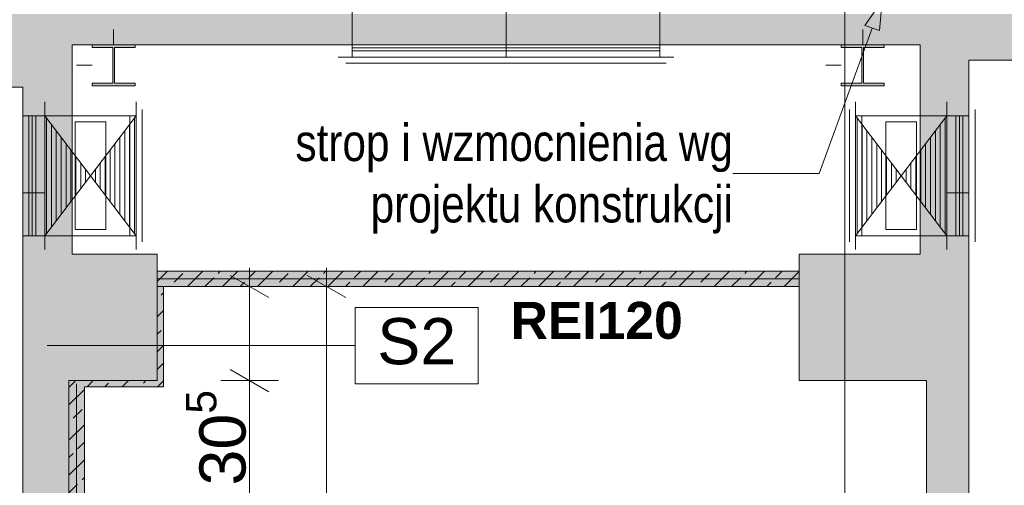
# Paper-space layout 'A-42 PRZEKRÓJ A-A' of a CAD drawing. Header units: millimetres. Extents: x 0 to 1114, y -5 to 726.
# Tile 57 of 92: x 254 to 286, y 514 to 529. Entities that reach past the tile are written whole.
import ezdxf
from ezdxf.xclip import XClip

# ---------------------------------------------------------------- set-up
doc = ezdxf.new("R2010")
doc.units = ezdxf.units.MM
doc.header["$MEASUREMENT"] = 0
doc.header["$XCLIPFRAME"] = 0
for name, pattern in [('DASHDOT', [254, 127, -63.5, 0, -63.5]), ('DASHDOTX2', [1000, 500, -250, 0, -250]), ('DOT2', [3, 0.5, -2.5])]:
    doc.linetypes.add(name, pattern=pattern)
for name, color, linetype, lineweight, true_color in [('A_opis_Nr_pióra__19', 7, 'Continuous', 5, 0x191919), ('A_opis_Nr_pióra__255', 7, 'Continuous', 15, 0x242424), ('A_opis_Nr_pióra__8', 7, 'Continuous', 13, 0x4c4c4c), ('A_osie_Nr_pióra__16', 7, 'Continuous', 5, 0x0f0f0f), ('A_ppoż proj_Nr_pióra__8', 7, 'Continuous', 13, 0x4c4c4c), ('A_sanitarne_Nr_pióra__6', 7, 'Continuous', 13, 0xa9a9a9), ('A_schody_Nr_pióra__10', 7, 'Continuous', 13, 0x4b4b4b), ('A_ściany proj_Nr_pióra__10', 7, 'Continuous', 13, 0x4b4b4b)]:
    doc.layers.add(name, color=color, linetype=linetype, lineweight=lineweight, true_color=true_color)
for name, color, linetype in [('A_ppoż proj', 7, 'Continuous'), ('A_schody', 7, 'Continuous'), ('A_ściany proj', 7, 'Continuous')]:
    doc.layers.add(name, color=color, linetype=linetype)
for name, color, linetype, lineweight in [('A_strop_Nr_pióra__1', 7, 'Continuous', 20), ('A_wymiary_Nr_pióra__1', 7, 'Continuous', 20), ('A_wymiary_Nr_pióra__2', 8, 'Continuous', 13), ('A_ściany proj_Nr_pióra__1', 7, 'Continuous', 20), ('A_ściany_Nr_pióra__1', 7, 'Continuous', 20)]:
    doc.layers.add(name, color=color, linetype=linetype, lineweight=lineweight)
doc.styles.add('STYL_AUTOMATYCZNY_1', font='arial.ttf')
doc.styles.add('STYL_AUTOMATYCZNY_2', font='ARIALN.TTF')
doc.styles.add('STYL_AUTOMATYCZNY_3', font='arial.ttf')
pattern_1 = [(45, (-1560.27814, -148.90835), (-0.57024626, 0.57024626), []), (45, (-1559.7079, -148.90835), (-0.57024626, 0.57024626), [0.40323, -0.20161])]

# ---------------------------------------------------------------- blocks, each defined once
blk = doc.blocks.new('Rysunek_1_1', base_point=(-1560.278, -148.908))
at = {"layer": 'A_ppoż proj', "linetype": 'Continuous', "lineweight": 0, "true_color": 0x121212}
blk.add_hatch(color=250, dxfattribs=at).paths.add_polyline_path([(255.823, 517.226), (255.823, 491.056), (256.323, 491.056), (256.323, 517.026), (258.889, 517.026), (258.889, 520.281), (279.543, 520.281), (279.543, 520.781), (258.689, 520.781), (258.689, 517.226)])
at = {"layer": 'A_schody', "linetype": 'Continuous', "lineweight": 0, "true_color": 0x000000}
h = blk.add_hatch(color=18, dxfattribs=at)
h.paths.add_polyline_path([(81.694, 140.929), (175.424, 140.929), (226.244, 140.929), (306.913, 140.929), (548.587, 140.929), (548.587, 244.87), (543.567, 244.87), (543.567, 243.12), (527.617, 243.12), (527.617, 243.652), (527.767, 243.652), (527.767, 244.652), (524.676, 244.652), (524.676, 245.185), (524.826, 245.185), (524.826, 246.185), (521.735, 246.185), (521.735, 246.718), (521.885, 246.718), (521.885, 247.718), (518.794, 247.718), (518.794, 248.251), (518.944, 248.251), (518.944, 249.251), (515.853, 249.251), (515.853, 249.784), (516.003, 249.784), (516.003, 250.784), (512.912, 250.784), (512.912, 251.317), (513.062, 251.317), (513.062, 252.317), (509.971, 252.317), (509.971, 252.85), (510.121, 252.85), (510.121, 253.85), (507.03, 253.85), (507.03, 254.383), (507.18, 254.383), (507.18, 255.383), (504.089, 255.383), (504.089, 255.916), (504.239, 255.916), (504.239, 256.916), (501.148, 256.916), (501.148, 257.449), (501.298, 257.449), (501.298, 258.449), (498.572, 258.449), (498.207, 258.449), (498.207, 258.982), (498.357, 258.982), (498.357, 259.982), (498.277, 259.982), (479.827, 259.982), (479.827, 286.332), (482.217, 286.332), (482.217, 290.162), (496.884, 290.162), (527.025, 274.725), (529.906, 273.25), (543.567, 273.25), (543.567, 276.2), (527.437, 276.2), (527.437, 276.727), (527.587, 276.727), (527.587, 277.727), (524.454, 277.727), (524.454, 278.255), (524.604, 278.255), (524.604, 279.255), (521.471, 279.255), (521.471, 279.783), (521.621, 279.783), (521.621, 280.783), (518.488, 280.783), (518.488, 281.31), (518.638, 281.31), (518.638, 282.31), (515.505, 282.31), (515.505, 282.838), (515.655, 282.838), (515.655, 283.838), (512.522, 283.838), (512.522, 284.366), (512.672, 284.366), (512.672, 285.366), (509.539, 285.366), (509.539, 285.894), (509.689, 285.894), (509.689, 286.894), (506.556, 286.894), (506.556, 287.421), (506.706, 287.421), (506.706, 288.421), (503.573, 288.421), (503.573, 288.949), (503.723, 288.949), (503.723, 289.949), (500.59, 289.949), (500.59, 290.477), (500.74, 290.477), (500.74, 291.477), (497.79, 291.477), (497.607, 291.477), (497.607, 292.005), (497.757, 292.005), (497.757, 293.005), (497.647, 293.005), (497.497, 293.005), (494.627, 293.005), (479.247, 293.005), (479.217, 293.005), (479.217, 319.235), (481.647, 319.235), (481.647, 323.105), (496.903, 323.105), (527.216, 307.736), (530.839, 305.9), (543.567, 305.9), (543.567, 309.21), (530.456, 309.21), (527.627, 309.21), (527.627, 309.736), (527.777, 309.736), (527.777, 310.736), (524.617, 310.736), (524.617, 311.262), (524.767, 311.262), (524.767, 312.262), (521.607, 312.262), (521.607, 312.788), (521.757, 312.788), (521.757, 313.788), (518.597, 313.788), (518.597, 314.314), (518.747, 314.314), (518.747, 315.314), (515.587, 315.314), (515.587, 315.84), (515.737, 315.84), (515.737, 316.84), (512.577, 316.84), (512.577, 317.366), (512.727, 317.366), (512.727, 318.366), (509.567, 318.366), (509.567, 318.892), (509.717, 318.892), (509.717, 319.892), (506.557, 319.892), (506.557, 320.418), (506.707, 320.418), (506.707, 321.418), (503.547, 321.418), (503.547, 321.944), (503.697, 321.944), (503.697, 322.944), (500.537, 322.944), (500.537, 323.47), (500.687, 323.47), (500.687, 324.47), (497.527, 324.47), (497.527, 324.493), (497.527, 324.996), (497.677, 324.996), (497.677, 325.996), (497.647, 325.996), (497.177, 325.996), (479.547, 325.996), (479.547, 351.996), (481.717, 351.996), (481.717, 355.946), (498.578, 355.946), (527.341, 341.136), (530.809, 339.35), (543.567, 339.35), (543.567, 342.65), (527.677, 342.65), (527.677, 343.181), (527.827, 343.181), (527.827, 344.181), (524.703, 344.181), (524.703, 344.712), (524.853, 344.712), (524.853, 345.712), (521.729, 345.712), (521.729, 346.244), (521.879, 346.244), (521.879, 347.244), (518.755, 347.244), (518.755, 347.775), (518.905, 347.775), (518.905, 348.775), (515.781, 348.775), (515.781, 349.306), (515.931, 349.306), (515.931, 350.306), (512.807, 350.306), (512.807, 350.838), (512.957, 350.838), (512.957, 351.838), (509.833, 351.838), (509.833, 352.369), (509.983, 352.369), (509.983, 353.369), (506.859, 353.369), (506.859, 353.9), (507.009, 353.9), (507.009, 354.9), (503.885, 354.9), (503.885, 355.432), (504.035, 355.432), (504.035, 356.432), (500.911, 356.432), (500.911, 356.963), (501.061, 356.963), (501.061, 357.963), (497.937, 357.963), (497.937, 357.981), (497.937, 358.495), (498.087, 358.495), (498.087, 359.495), (497.607, 359.495), (494.957, 359.495), (479.467, 359.495), (479.467, 385.725), (481.827, 385.725), (481.827, 389.495), (496.894, 389.495), (527.195, 374.445), (530.547, 372.78), (543.567, 372.78), (543.567, 375.94), (527.557, 375.94), (527.557, 376.433), (527.707, 376.433), (527.707, 377.433), (524.551, 377.433), (524.551, 377.926), (524.701, 377.926), (524.701, 378.926), (521.545, 378.926), (521.545, 379.419), (521.695, 379.419), (521.695, 380.419), (518.539, 380.419), (518.539, 380.912), (518.689, 380.912), (518.689, 381.912), (515.533, 381.912), (515.533, 382.405), (515.683, 382.405), (515.683, 383.405), (512.527, 383.405), (512.527, 383.898), (512.677, 383.898), (512.677, 384.898), (509.521, 384.898), (509.521, 385.391), (509.671, 385.391), (509.671, 386.391), (506.515, 386.391), (506.515, 386.884), (506.665, 386.884), (506.665, 387.884), (506.416, 387.884), (503.509, 387.884), (503.509, 388.377), (503.659, 388.377), (503.659, 389.377), (503.413, 389.377), (500.503, 389.377), (500.503, 389.87), (500.653, 389.87), (500.653, 390.87), (500.41, 390.87), (497.813, 390.87), (497.497, 390.87), (497.497, 391.363), (497.647, 391.363), (497.647, 392.363), (479.397, 392.363), (479.397, 418.623), (481.617, 418.623), (481.617, 422.123), (498.369, 422.123), (527.387, 407.759), (531.063, 405.94), (543.567, 405.94), (543.567, 409.28), (527.697, 409.28), (527.697, 409.765), (527.847, 409.765), (527.847, 410.765), (524.697, 410.765), (524.697, 411.25), (524.847, 411.25), (524.847, 412.25), (521.697, 412.25), (521.697, 412.735), (521.847, 412.735), (521.847, 413.735), (518.697, 413.735), (518.697, 414.22), (518.847, 414.22), (518.847, 415.22), (515.697, 415.22), (515.697, 415.705), (515.847, 415.705), (515.847, 416.705), (512.697, 416.705), (512.697, 417.189), (512.847, 417.189), (512.847, 418.189), (509.697, 418.189), (509.697, 418.674), (509.847, 418.674), (509.847, 419.674), (506.697, 419.674), (506.697, 420.159), (506.847, 420.159), (506.847, 421.159), (503.697, 421.159), (503.697, 421.644), (503.847, 421.644), (503.847, 422.644), (500.697, 422.644), (500.697, 423.129), (500.847, 423.129), (500.847, 424.129), (497.697, 424.129), (497.697, 424.614), (497.847, 424.614), (497.847, 425.614), (479.317, 425.614), (479.317, 451.774), (481.707, 451.774), (481.707, 455.544), (496.931, 455.544), (527.257, 440.792), (530.881, 439.03), (543.567, 439.03), (543.567, 442.31), (527.567, 442.31), (527.567, 442.785), (527.717, 442.785), (527.717, 443.785), (524.533, 443.785), (524.533, 444.261), (524.683, 444.261), (524.683, 445.261), (521.499, 445.261), (521.499, 445.737), (521.649, 445.737), (521.649, 446.737), (518.465, 446.737), (518.465, 447.213), (518.615, 447.213), (518.615, 448.213), (515.431, 448.213), (515.431, 448.689), (515.581, 448.689), (515.581, 449.689), (512.397, 449.689), (512.397, 450.165), (512.547, 450.165), (512.547, 451.165), (509.363, 451.165), (509.363, 451.641), (509.513, 451.641), (509.513, 452.641), (506.329, 452.641), (506.329, 453.117), (506.479, 453.117), (506.479, 454.117), (503.295, 454.117), (503.295, 454.593), (503.445, 454.593), (503.445, 455.593), (500.261, 455.593), (500.261, 456.069), (500.411, 456.069), (500.411, 457.069), (497.227, 457.069), (497.227, 457.545), (497.377, 457.545), (497.377, 458.545), (479.247, 458.545), (479.247, 484.675), (481.019, 484.675), (481.019, 488.575), (496.868, 488.575), (530.662, 472.1), (543.567, 472.1), (543.567, 475.18), (527.767, 475.18), (527.767, 475.645), (527.917, 475.645), (527.917, 476.645), (524.761, 476.645), (524.761, 477.11), (524.911, 477.11), (524.911, 478.11), (521.755, 478.11), (521.755, 478.576), (521.905, 478.576), (521.905, 479.576), (518.749, 479.576), (518.749, 480.041), (518.899, 480.041), (518.899, 481.041), (515.743, 481.041), (515.743, 481.507), (515.893, 481.507), (515.893, 482.507), (512.737, 482.507), (512.737, 482.972), (512.887, 482.972), (512.887, 483.972), (509.731, 483.972), (509.731, 484.438), (509.881, 484.438), (509.881, 485.438), (506.725, 485.438), (506.725, 485.903), (506.875, 485.903), (506.875, 486.903), (503.719, 486.903), (503.719, 487.369), (503.869, 487.369), (503.869, 488.369), (500.713, 488.369), (500.713, 488.834), (500.863, 488.834), (500.863, 489.834), (497.707, 489.834), (497.707, 490.3), (497.857, 490.3), (497.857, 491.3), (479.277, 491.3), (479.277, 517.52), (481.377, 517.52), (481.377, 521.533), (478.41, 521.533), (478.41, 524.133), (477.357, 524.133), (352.051, 524.133), (352.051, 536.095), (543.567, 536.095), (543.567, 527.836), (543.567, 524.133), (547.587, 524.133), (547.587, 521.533), (543.567, 521.533), (543.567, 517.54), (548.587, 517.54), (548.587, 540.961), (543.567, 540.961), (543.567, 539.119), (348.996, 539.119), (348.996, 564.681), (346.838, 564.681), (346.838, 562.317), (85.194, 562.317), (85.194, 564.681), (81.694, 564.681), (81.694, 553.481), (85.194, 553.481), (85.194, 558.993), (147.194, 558.993), (147.194, 524.281), (131.294, 524.281), (131.294, 520.056), (146.901, 520.056), (146.901, 517.255), (150.894, 517.255), (150.894, 491.056), (131.644, 491.056), (131.644, 491.558), (131.794, 491.558), (131.794, 492.558), (128.604, 492.558), (128.604, 493.06), (128.754, 493.06), (128.754, 494.06), (125.564, 494.06), (125.564, 494.562), (125.714, 494.562), (125.714, 495.562), (122.524, 495.562), (122.524, 496.065), (122.674, 496.065), (122.674, 497.065), (119.484, 497.065), (119.484, 497.567), (119.634, 497.567), (119.634, 498.567), (116.444, 498.567), (116.444, 499.069), (116.594, 499.069), (116.594, 500.069), (113.404, 500.069), (113.404, 500.571), (113.554, 500.571), (113.554, 501.571), (110.364, 501.571), (110.364, 502.074), (110.514, 502.074), (110.514, 503.074), (107.324, 503.074), (107.324, 503.576), (107.474, 503.576), (107.474, 504.576), (104.284, 504.576), (104.284, 505.078), (104.434, 505.078), (104.434, 506.078), (101.244, 506.078), (101.244, 506.581), (101.394, 506.581), (101.394, 507.581), (98.194, 507.581), (85.194, 507.581), (85.194, 504.381), (101.294, 504.381), (133.823, 488.306), (146.674, 488.306), (146.674, 484.256), (150.694, 484.256), (150.694, 458.206), (131.244, 458.206), (131.244, 458.69), (131.394, 458.69), (131.394, 459.69), (128.264, 459.69), (128.264, 460.174), (128.414, 460.174), (128.414, 461.174), (125.284, 461.174), (125.284, 461.658), (125.434, 461.658), (125.434, 462.658), (122.304, 462.658), (122.304, 463.142), (122.454, 463.142), (122.454, 464.142), (119.324, 464.142), (119.324, 464.626), (119.474, 464.626), (119.474, 465.626), (116.344, 465.626), (116.344, 466.11), (116.494, 466.11), (116.494, 467.11), (113.364, 467.11), (113.364, 467.594), (113.514, 467.594), (113.514, 468.594), (110.384, 468.594), (110.384, 469.078), (110.534, 469.078), (110.534, 470.078), (107.404, 470.078), (107.404, 470.562), (107.554, 470.562), (107.554, 471.562), (104.424, 471.562), (104.424, 472.046), (104.574, 472.046), (104.574, 473.046), (101.444, 473.046), (101.444, 473.531), (101.594, 473.531), (101.594, 474.531), (101.044, 474.531), (85.194, 474.531), (85.194, 471.531), (101.123, 471.531), (133.451, 455.431), (147.014, 455.431), (147.014, 451.371), (150.394, 451.371), (150.394, 425.231), (130.844, 425.231), (130.844, 425.744), (130.994, 425.744), (130.994, 426.744), (127.904, 426.744), (127.904, 427.258), (128.054, 427.258), (128.054, 428.258), (124.964, 428.258), (124.964, 428.771), (125.114, 428.771), (125.114, 429.771), (122.024, 429.771), (122.024, 430.285), (122.174, 430.285), (122.174, 431.285), (119.084, 431.285), (119.084, 431.799), (119.234, 431.799), (119.234, 432.799), (116.144, 432.799), (116.144, 433.312), (116.294, 433.312), (116.294, 434.312), (113.204, 434.312), (113.204, 434.826), (113.354, 434.826), (113.354, 435.826), (110.264, 435.826), (110.264, 436.34), (110.414, 436.34), (110.414, 437.34), (107.324, 437.34), (107.324, 437.853), (107.474, 437.853), (107.474, 438.853), (104.384, 438.853), (104.384, 439.367), (104.534, 439.367), (104.534, 440.367), (101.444, 440.367), (101.444, 440.881), (101.594, 440.881), (101.594, 441.881), (98.394, 441.881), (85.194, 441.881), (85.194, 438.631), (101.54, 438.631), (133.928, 421.956), (146.574, 421.956), (146.574, 418.066), (150.194, 418.066), (150.194, 391.956), (130.844, 391.956), (130.844, 392.467), (130.994, 392.467), (130.994, 393.467), (127.814, 393.467), (127.814, 393.978), (127.964, 393.978), (127.964, 394.978), (124.784, 394.978), (124.784, 395.49), (124.934, 395.49), (124.934, 396.49), (121.754, 396.49), (121.754, 397.001), (121.904, 397.001), (121.904, 398.001), (118.724, 398.001), (118.724, 398.512), (118.874, 398.512), (118.874, 399.512), (115.694, 399.512), (115.694, 400.024), (115.844, 400.024), (115.844, 401.024), (112.664, 401.024), (112.664, 401.535), (112.814, 401.535), (112.814, 402.535), (109.634, 402.535), (109.634, 403.046), (109.784, 403.046), (109.784, 404.046), (106.604, 404.046), (106.604, 404.558), (106.754, 404.558), (106.754, 405.558), (103.574, 405.558), (103.574, 406.069), (103.724, 406.069), (103.724, 407.069), (100.544, 407.069), (100.544, 407.581), (100.694, 407.581), (100.694, 408.581), (97.494, 408.581), (85.194, 408.581), (85.194, 405.431), (100.469, 405.431), (133.448, 388.981), (146.924, 388.981), (146.924, 385.311), (150.794, 385.311), (150.794, 358.881), (131.244, 358.881), (131.244, 359.376), (131.394, 359.376), (131.394, 360.376), (128.244, 360.376), (128.244, 360.871), (128.394, 360.871), (128.394, 361.871), (125.244, 361.871), (125.244, 362.367), (125.394, 362.367), (125.394, 363.367), (122.244, 363.367), (122.244, 363.862), (122.394, 363.862), (122.394, 364.862), (119.244, 364.862), (119.244, 365.358), (119.394, 365.358), (119.394, 366.358), (116.244, 366.358), (116.244, 366.853), (116.394, 366.853), (116.394, 367.853), (113.244, 367.853), (113.244, 368.349), (113.394, 368.349), (113.394, 369.349), (110.244, 369.349), (110.244, 369.844), (110.394, 369.844), (110.394, 370.844), (107.244, 370.844), (107.244, 371.34), (107.394, 371.34), (107.394, 372.34), (104.244, 372.34), (104.244, 372.835), (104.394, 372.835), (104.394, 373.835), (101.244, 373.835), (101.244, 374.331), (101.394, 374.331), (101.394, 375.331), (98.194, 375.331), (85.194, 375.331), (85.194, 372.331), (100.9, 372.331), (134.251, 355.706), (146.737, 355.706), (146.737, 352.136), (150.694, 352.136), (150.694, 325.906), (150.494, 325.906), (131.144, 325.906), (131.144, 326.408), (131.294, 326.408), (131.294, 327.408), (128.164, 327.408), (128.164, 327.91), (128.314, 327.91), (128.314, 328.91), (125.184, 328.91), (125.184, 329.412), (125.334, 329.412), (125.334, 330.412), (122.204, 330.412), (122.204, 330.915), (122.354, 330.915), (122.354, 331.915), (119.224, 331.915), (119.224, 332.417), (119.374, 332.417), (119.374, 333.417), (116.244, 333.417), (116.244, 333.919), (116.394, 333.919), (116.394, 334.919), (113.264, 334.919), (113.264, 335.421), (113.414, 335.421), (113.414, 336.421), (110.284, 336.421), (110.284, 336.924), (110.434, 336.924), (110.434, 337.924), (107.304, 337.924), (107.304, 338.426), (107.454, 338.426), (107.454, 339.426), (104.324, 339.426), (104.324, 339.928), (104.474, 339.928), (104.474, 340.928), (101.344, 340.928), (101.344, 341.431), (101.494, 341.431), (101.494, 342.431), (98.294, 342.431), (85.194, 342.431), (85.194, 339.231), (101.379, 339.231), (134.06, 322.756), (146.544, 322.756), (146.544, 319.066), (150.494, 319.066), (150.494, 292.856), (130.894, 292.856), (130.844, 292.856), (130.844, 293.321), (130.994, 293.321), (130.994, 294.321), (127.884, 294.321), (127.884, 294.787), (128.034, 294.787), (128.034, 295.787), (124.924, 295.787), (124.924, 296.253), (125.074, 296.253), (125.074, 297.253), (121.964, 297.253), (121.964, 297.719), (122.114, 297.719), (122.114, 298.719), (119.004, 298.719), (119.004, 299.185), (119.154, 299.185), (119.154, 300.185), (116.044, 300.185), (116.044, 300.651), (116.194, 300.651), (116.194, 301.651), (113.084, 301.651), (113.084, 302.117), (113.234, 302.117), (113.234, 303.117), (110.124, 303.117), (110.124, 303.583), (110.274, 303.583), (110.274, 304.583), (107.164, 304.583), (107.164, 305.049), (107.314, 305.049), (107.314, 306.049), (104.204, 306.049), (104.204, 306.515), (104.354, 306.515), (104.354, 307.515), (101.244, 307.515), (101.244, 307.981), (101.394, 307.981), (101.394, 308.981), (98.194, 308.981), (85.194, 308.981), (85.194, 306.131), (100.659, 306.131), (132.664, 290.281), (147.001, 290.281), (147.001, 286.281), (150.794, 286.281), (150.894, 286.281), (150.894, 260.081), (150.794, 260.081), (131.544, 260.081), (131.544, 260.54), (131.694, 260.54), (131.694, 261.54), (128.514, 261.54), (128.514, 261.999), (128.664, 261.999), (128.664, 262.999), (125.484, 262.999), (125.484, 263.458), (125.634, 263.458), (125.634, 264.458), (122.454, 264.458), (122.454, 264.917), (122.604, 264.917), (122.604, 265.917), (119.424, 265.917), (119.424, 266.376), (119.574, 266.376), (119.574, 267.376), (116.394, 267.376), (116.394, 267.835), (116.544, 267.835), (116.544, 268.835), (113.364, 268.835), (113.364, 269.294), (113.514, 269.294), (113.514, 270.294), (110.334, 270.294), (110.334, 270.753), (110.484, 270.753), (110.484, 271.753), (107.304, 271.753), (107.304, 272.212), (107.454, 272.212), (107.454, 273.212), (104.274, 273.212), (104.274, 273.671), (104.424, 273.671), (104.424, 274.671), (101.244, 274.671), (101.244, 275.131), (101.394, 275.131), (101.394, 276.131), (98.194, 276.131), (85.194, 276.131), (85.194, 276.281), (81.694, 276.281), (81.694, 161.081)])
h.paths.add_polyline_path([(85.194, 241.081), (99.89, 241.081), (133.69, 224.181), (146.852, 224.181), (146.852, 220.611), (150.594, 220.611), (150.594, 194.081), (134.194, 194.081), (130.994, 194.081), (130.844, 194.081), (130.844, 194.581), (130.994, 194.581), (130.994, 195.581), (127.874, 195.581), (127.874, 196.081), (128.024, 196.081), (128.024, 197.081), (124.904, 197.081), (124.904, 197.581), (125.054, 197.581), (125.054, 198.581), (121.934, 198.581), (121.934, 199.081), (122.084, 199.081), (122.084, 200.081), (118.964, 200.081), (118.964, 200.581), (119.114, 200.581), (119.114, 201.581), (115.994, 201.581), (115.994, 202.081), (116.144, 202.081), (116.144, 203.081), (113.024, 203.081), (113.024, 203.581), (113.174, 203.581), (113.174, 204.581), (110.054, 204.581), (110.054, 205.081), (110.204, 205.081), (110.204, 206.081), (107.084, 206.081), (107.084, 206.581), (107.234, 206.581), (107.234, 207.581), (104.114, 207.581), (104.114, 208.081), (104.264, 208.081), (104.264, 209.081), (101.144, 209.081), (101.144, 209.581), (101.294, 209.581), (101.294, 210.581), (85.694, 210.581), (85.194, 210.581)], flags=0)
h.paths.add_polyline_path([(85.194, 207.481), (100.985, 207.481), (134.051, 190.781), (147.294, 190.781), (147.294, 187.311), (150.694, 187.311), (150.694, 161.081), (129.144, 161.081), (129.144, 161.711), (129.294, 161.711), (129.294, 162.711), (126.2, 162.711), (126.2, 163.341), (126.35, 163.341), (126.35, 164.341), (123.255, 164.341), (123.255, 164.971), (123.405, 164.971), (123.405, 165.971), (120.311, 165.971), (120.311, 166.601), (120.461, 166.601), (120.461, 167.601), (117.366, 167.601), (117.366, 168.231), (117.516, 168.231), (117.516, 169.231), (114.422, 169.231), (114.422, 169.861), (114.572, 169.861), (114.572, 170.861), (111.477, 170.861), (111.477, 171.491), (111.627, 171.491), (111.627, 172.491), (108.533, 172.491), (108.533, 173.121), (108.683, 173.121), (108.683, 174.121), (105.588, 174.121), (105.588, 174.751), (105.738, 174.751), (105.738, 175.751), (102.644, 175.751), (102.644, 176.381), (102.794, 176.381), (102.794, 177.381), (99.594, 177.381), (85.694, 177.381), (85.194, 177.381)], flags=0)
h.paths.add_polyline_path([(98.194, 243.581), (85.194, 243.581), (85.194, 273.581), (100.052, 273.581), (134.109, 257.181), (146.856, 257.181), (146.856, 253.581), (150.794, 253.581), (150.794, 227.081), (131.244, 227.081), (131.244, 227.581), (131.394, 227.581), (131.394, 228.581), (128.244, 228.581), (128.244, 229.081), (128.394, 229.081), (128.394, 230.081), (125.244, 230.081), (125.244, 230.581), (125.394, 230.581), (125.394, 231.581), (122.244, 231.581), (122.244, 232.081), (122.394, 232.081), (122.394, 233.081), (119.244, 233.081), (119.244, 233.581), (119.394, 233.581), (119.394, 234.581), (116.244, 234.581), (116.244, 235.081), (116.394, 235.081), (116.394, 236.081), (113.244, 236.081), (113.244, 236.581), (113.394, 236.581), (113.394, 237.581), (110.244, 237.581), (110.244, 238.081), (110.394, 238.081), (110.394, 239.081), (107.244, 239.081), (107.244, 239.581), (107.394, 239.581), (107.394, 240.581), (104.244, 240.581), (104.244, 241.081), (104.394, 241.081), (104.394, 242.081), (101.244, 242.081), (101.244, 242.581), (101.394, 242.581), (101.394, 243.581)], flags=0)
h.paths.add_polyline_path([(172.924, 149.057), (153.247, 149.057), (153.247, 526.588), (172.924, 526.588)], flags=0)
h.paths.add_polyline_path([(153.247, 529.128), (153.247, 540.019), (153.247, 558.993), (197.906, 558.993), (197.906, 529.128), (175.424, 529.128)], flags=0)
h.paths.add_polyline_path([(175.424, 458.356), (175.424, 487.895), (224.744, 487.895), (224.744, 479.356), (226.244, 479.356), (226.244, 491.056), (175.424, 491.056), (175.424, 520.915), (224.744, 520.915), (224.744, 512.056), (226.244, 512.056), (226.244, 526.757), (254.323, 526.757), (254.323, 149.057), (226.244, 149.057), (226.244, 161.081), (175.424, 161.081), (175.424, 190.716), (224.744, 190.716), (224.744, 182.081), (226.244, 182.081), (226.244, 194.081), (175.424, 194.081), (175.424, 223.904), (224.744, 223.904), (224.744, 215.081), (226.244, 215.081), (226.244, 227.081), (175.424, 227.081), (175.424, 257.094), (224.744, 257.094), (224.744, 248.081), (226.244, 248.081), (226.244, 260.081), (175.424, 260.081), (175.424, 289.86), (224.744, 289.86), (224.744, 281.081), (226.244, 281.081), (226.244, 292.856), (175.424, 292.856), (175.424, 322.879), (224.744, 322.879), (224.744, 313.856), (226.244, 313.856), (226.244, 325.906), (175.424, 325.906), (175.424, 355.9), (224.744, 355.9), (224.744, 346.906), (226.244, 346.906), (226.244, 359.081), (175.424, 359.081), (175.424, 388.92), (224.744, 388.92), (224.744, 380.081), (226.244, 380.081), (226.244, 392.156), (175.424, 392.156), (175.424, 421.855), (224.744, 421.855), (224.744, 413.156), (226.244, 413.156), (226.244, 425.381), (175.424, 425.381), (175.424, 454.875), (224.744, 454.875), (224.744, 446.381), (226.244, 446.381), (226.244, 458.356)], flags=0)
h.paths.add_polyline_path([(224.744, 529.128), (198.906, 529.128), (198.906, 558.993), (214.553, 558.993), (214.553, 554.428), (218.278, 554.428), (218.278, 558.993), (280.423, 558.993), (280.423, 554.428), (284.064, 554.428), (284.064, 558.993), (332.796, 558.993), (346.125, 558.993), (346.125, 552.476), (347.029, 552.476), (347.029, 524.133), (332.796, 524.133), (311.061, 524.133), (311.061, 529.128), (305.413, 529.128), (256.333, 529.128), (254.833, 529.128), (226.244, 529.128)], flags=0)
h.paths.add_polyline_path([(255.709, 227.081), (255.709, 253.581), (259.467, 253.581), (259.467, 256.491), (278.972, 256.491), (278.972, 253.581), (283.324, 253.581), (283.324, 248.081), (285.053, 248.081), (285.053, 260.081), (256.323, 260.081), (255.823, 260.081), (255.823, 286.356), (258.688, 286.356), (258.688, 289.266), (279.283, 289.266), (279.283, 286.356), (283.254, 286.356), (283.254, 281.081), (285.053, 281.081), (285.053, 292.856), (256.323, 292.856), (255.823, 292.856), (255.823, 319.066), (258.343, 319.066), (258.343, 322.256), (279.153, 322.256), (279.153, 319.066), (283.634, 319.066), (283.634, 313.856), (285.053, 313.856), (285.053, 325.906), (256.323, 325.906), (255.823, 325.906), (255.823, 352.136), (258.283, 352.136), (258.283, 355.416), (279.133, 355.416), (279.133, 352.136), (283.504, 352.136), (283.504, 346.906), (285.053, 346.906), (285.053, 359.081), (256.323, 359.081), (255.823, 359.081), (255.823, 385.311), (258.573, 385.311), (258.573, 388.571), (279.593, 388.571), (279.593, 385.311), (283.494, 385.311), (283.494, 380.081), (285.053, 380.081), (285.053, 392.156), (256.323, 392.156), (255.823, 392.156), (255.823, 418.066), (258.523, 418.066), (258.523, 421.666), (279.293, 421.666), (279.293, 418.066), (283.494, 418.066), (283.494, 413.156), (285.053, 413.156), (285.053, 425.381), (256.323, 425.381), (255.823, 425.381), (255.823, 451.371), (258.099, 451.371), (258.099, 455.501), (279.815, 455.501), (279.815, 451.371), (283.574, 451.371), (283.574, 446.381), (285.053, 446.381), (285.053, 458.356), (256.323, 458.356), (255.823, 458.356), (255.823, 484.206), (258.703, 484.206), (258.703, 488.306), (279.604, 488.306), (279.583, 484.206), (283.574, 484.206), (283.574, 479.356), (285.053, 479.356), (285.053, 491.056), (256.323, 491.056), (255.823, 491.056), (255.823, 517.226), (258.689, 517.226), (258.689, 519.525), (258.689, 521.328), (255.923, 521.328), (255.923, 528.128), (283.474, 528.128), (283.474, 521.328), (279.543, 521.328), (279.543, 517.226), (283.674, 517.226), (283.674, 512.056), (285.053, 512.056), (285.053, 527.628), (305.413, 527.628), (305.413, 149.057), (285.053, 149.057), (285.053, 161.081), (256.323, 161.081), (255.823, 161.081), (255.823, 187.581), (258.382, 187.581), (258.382, 190.681), (279.823, 190.681), (279.823, 187.581), (283.474, 187.581), (283.474, 182.081), (285.053, 182.081), (285.053, 194.081), (256.323, 194.081), (255.823, 194.081), (255.823, 220.581), (258.433, 220.581), (258.433, 223.491), (279.303, 223.491), (279.303, 220.581), (283.413, 220.581), (283.413, 215.081), (285.053, 215.081), (285.053, 227.081), (256.209, 227.081)], flags=0)
h.paths.add_polyline_path([(306.913, 289.828), (477.357, 289.828), (477.357, 260.081), (306.913, 260.081)], flags=0)
h.paths.add_polyline_path([(458.097, 161.081), (306.913, 161.081), (306.913, 190.96), (458.097, 190.96)], flags=0)
h.paths.add_polyline_path([(306.913, 458.356), (306.913, 488.028), (477.357, 488.028), (477.357, 458.356)], flags=0)
h.paths.add_polyline_path([(306.913, 425.381), (306.913, 455.328), (477.357, 455.328), (477.357, 425.381)], flags=0)
h.paths.add_polyline_path([(477.357, 392.156), (306.913, 392.156), (306.913, 422.353), (477.357, 422.353), (477.357, 392.363)], flags=0)
h.paths.add_polyline_path([(477.357, 491.056), (306.913, 491.056), (306.913, 521.064), (477.357, 521.064)], flags=0)
h.paths.add_polyline_path([(306.913, 193.881), (306.913, 224.053), (477.357, 224.053), (477.357, 193.881), (458.097, 193.881)], flags=0)
h.paths.add_polyline_path([(306.913, 325.906), (306.913, 356.053), (477.357, 356.053), (477.357, 325.906)], flags=0)
h.paths.add_polyline_path([(306.913, 389.128), (477.357, 389.128), (477.357, 359.081), (306.913, 359.081)], flags=0)
h.paths.add_polyline_path([(477.357, 292.856), (306.913, 292.856), (306.913, 322.878), (477.357, 322.878)], flags=0)
h.paths.add_polyline_path([(306.913, 257.053), (477.357, 257.053), (477.357, 227.081), (306.913, 227.081)], flags=0)
h.paths.add_polyline_path([(460.097, 161.23), (459.597, 161.23), (459.597, 190.96), (477.357, 190.96), (477.357, 187.48), (482.007, 187.48), (482.007, 190.96), (498.336, 190.96), (519.447, 181.159), (521.347, 180.277), (521.347, 179.775), (543.567, 179.775), (543.567, 161.23)], flags=0)
h.paths.add_polyline_path([(479.747, 220.551), (482.078, 220.551), (482.078, 224.303), (496.973, 224.303), (527.249, 209.225), (530.883, 207.415), (543.567, 207.415), (543.567, 182.775), (522.45, 182.775), (519.677, 182.775), (519.677, 184.164), (516.687, 184.164), (516.687, 185.552), (513.697, 185.552), (513.697, 186.94), (510.707, 186.94), (510.707, 188.328), (507.717, 188.328), (507.717, 189.716), (504.727, 189.716), (504.727, 191.104), (501.737, 191.104), (501.737, 192.492), (498.747, 192.492), (498.747, 193.881), (497.557, 193.881), (479.747, 193.881)], flags=0)
h.paths.add_polyline_path([(479.827, 253.051), (481.977, 253.051), (481.977, 256.781), (498.162, 256.781), (527.183, 241.654), (528.401, 241.02), (529.443, 241.02), (543.567, 241.02), (543.567, 210.76), (530.484, 210.76), (527.727, 210.76), (527.727, 211.236), (527.877, 211.236), (527.877, 212.236), (524.74, 212.236), (524.74, 212.712), (524.89, 212.712), (524.89, 213.712), (521.753, 213.712), (521.753, 214.189), (521.903, 214.189), (521.903, 215.189), (518.766, 215.189), (518.766, 215.665), (518.916, 215.665), (518.916, 216.665), (515.779, 216.665), (515.779, 217.142), (515.929, 217.142), (515.929, 218.142), (512.792, 218.142), (512.792, 218.618), (512.942, 218.618), (512.942, 219.618), (509.805, 219.618), (509.805, 220.095), (509.955, 220.095), (509.955, 221.095), (506.818, 221.095), (506.818, 221.571), (506.968, 221.571), (506.968, 222.571), (503.831, 222.571), (503.831, 223.048), (503.981, 223.048), (503.981, 224.048), (500.844, 224.048), (500.844, 224.524), (500.994, 224.524), (500.994, 225.524), (497.994, 225.524), (497.857, 225.524), (497.857, 226.001), (498.007, 226.001), (498.007, 227.001), (497.597, 227.001), (479.827, 227.001)], flags=0)
at = {"layer": 'A_schody', "linetype": 'Continuous', "lineweight": 0, "true_color": 0x383838}
for points in [[(256.573, 528.128), (256.573, 528.043), (257.246, 528.043), (257.246, 526.883), (256.573, 526.883), (256.573, 526.798), (257.973, 526.798), (257.973, 526.883), (257.301, 526.883), (257.301, 528.043), (257.973, 528.043), (257.973, 528.128)], [(280.903, 528.128), (280.903, 528.043), (281.576, 528.043), (281.576, 526.883), (280.903, 526.883), (280.903, 526.798), (282.303, 526.798), (282.303, 526.883), (281.631, 526.883), (281.631, 528.043), (282.303, 528.043), (282.303, 528.128)]]:
    blk.add_hatch(color=250, dxfattribs=at).paths.add_polyline_path(points)
at = {"layer": 'A_ściany proj', "linetype": 'Continuous', "lineweight": 0, "true_color": 0x4b4b4b}
h = blk.add_hatch(dxfattribs=at)
h.set_pattern_fill('FP_65_0001', color=251, style=0, pattern_type=2)
h.set_pattern_definition(pattern_1)
h.paths.add_polyline_path([(279.543, 520.781), (258.689, 520.781), (258.689, 520.281), (279.543, 520.281)])
h = blk.add_hatch(dxfattribs=at)
h.set_pattern_fill('FP_65_0001', color=251, style=0, pattern_type=2)
h.set_pattern_definition(pattern_1)
h.paths.add_polyline_path([(258.689, 517.226), (258.889, 517.026), (258.889, 520.281), (258.689, 520.281)])
h = blk.add_hatch(dxfattribs=at)
h.set_pattern_fill('FP_65_0001', color=251, style=0, pattern_type=2)
h.set_pattern_definition(pattern_1)
h.paths.add_polyline_path([(255.823, 517.226), (256.073, 517.126), (256.073, 517.226)])
h = blk.add_hatch(dxfattribs=at)
h.set_pattern_fill('FP_65_0001', color=251, style=0, pattern_type=2)
h.set_pattern_definition(pattern_1)
h.paths.add_polyline_path([(255.823, 517.226), (255.823, 491.056), (256.323, 491.056), (256.323, 517.026), (256.073, 517.026), (256.073, 517.126)])
h = blk.add_hatch(dxfattribs=at)
h.set_pattern_fill('FP_65_0001', color=251, style=0, pattern_type=2)
h.set_pattern_definition(pattern_1)
h.paths.add_polyline_path([(256.073, 517.226), (256.073, 517.126), (256.323, 517.026), (256.323, 517.226)])
h = blk.add_hatch(dxfattribs=at)
h.set_pattern_fill('FP_65_0001', color=251, style=0, pattern_type=2)
h.set_pattern_definition(pattern_1)
h.paths.add_polyline_path([(256.323, 517.026), (256.073, 517.126), (256.073, 517.026)])
h = blk.add_hatch(dxfattribs=at)
h.set_pattern_fill('FP_65_0001', color=251, style=0, pattern_type=2)
h.set_pattern_definition(pattern_1)
h.paths.add_polyline_path([(256.323, 517.026), (258.889, 517.026), (258.689, 517.226), (256.323, 517.226)])
at = {"layer": 'A_opis_Nr_pióra__19', "color": 250, "linetype": 'Continuous', "lineweight": 5, "true_color": 0x191919}
for p, q in [((269.118, 519.599), (265.118, 519.599)), ((265.118, 519.599), (265.118, 517.124)), ((269.118, 517.124), (269.118, 519.599)), ((265.118, 518.361), (255.118, 518.361)), ((265.118, 517.124), (269.118, 517.124))]:
    blk.add_line(p, q, dxfattribs=at)
at = {"layer": 'A_opis_Nr_pióra__255', "color": 250, "linetype": 'Continuous', "lineweight": 15, "true_color": 0x242424}
for p, q in [((282.233, 529.552), (281.678, 528.761)), ((282.233, 529.552), (282.148, 528.59)), ((281.913, 528.675), (280.186, 523.95)), ((282.148, 528.59), (281.678, 528.761)), ((280.186, 523.95), (277.388, 523.95))]:
    blk.add_line(p, q, dxfattribs=at)
at = {"layer": 'A_osie_Nr_pióra__16', "color": 250, "linetype": 'DASHDOTX2', "lineweight": 5, "true_color": 0x0f0f0f}
blk.add_line((281.019, 533.433), (281.019, 175.184), dxfattribs=at)
at = {"layer": 'A_sanitarne_Nr_pióra__6', "color": 253, "linetype": 'Continuous', "lineweight": 13, "true_color": 0xa9a9a9}
for p, q in [((265.019, 547.131), (265.019, 527.731)), ((275.019, 527.731), (275.019, 531.031)), ((275.019, 528.031), (265.019, 528.031)), ((275.469, 527.731), (264.569, 527.731)), ((275.019, 527.931), (265.019, 527.931)), ((264.819, 527.531), (275.219, 527.531)), ((254.323, 526.278), (254.323, 521.478)), ((255.043, 526.278), (255.043, 521.478)), ((258.003, 526.278), (258.003, 521.478)), ((281.373, 526.278), (281.373, 521.478)), ((284.333, 526.278), (284.333, 521.478)), ((285.053, 526.278), (285.053, 521.478)), ((258.003, 525.828), (254.323, 525.828)), ((254.523, 525.828), (254.523, 521.928)), ((254.623, 525.828), (254.623, 521.928)), ((254.743, 525.828), (254.743, 521.928)), ((255.043, 525.828), (258.003, 521.928)), ((258.003, 525.828), (255.043, 521.928)), ((257.803, 521.928), (257.803, 525.828)), ((258.203, 521.728), (258.203, 526.028)), ((281.173, 521.728), (281.173, 526.028)), ((281.373, 525.828), (285.053, 525.828)), ((284.333, 525.828), (281.373, 521.928)), ((281.373, 525.828), (284.333, 521.928)), ((281.573, 521.928), (281.573, 525.828)), ((284.633, 525.828), (284.633, 521.928)), ((284.753, 525.828), (284.753, 521.928)), ((284.853, 525.828), (284.853, 521.928)), ((285.253, 521.728), (285.253, 526.028)), ((255.094, 525.741), (255.094, 522.015)), ((255.253, 525.551), (255.253, 522.205)), ((256.023, 525.628), (257.023, 525.628)), ((256.023, 522.128), (256.023, 525.628)), ((257.023, 525.628), (257.023, 522.128)), ((257.793, 525.551), (257.793, 522.205)), ((257.952, 525.741), (257.952, 522.015)), ((281.424, 525.741), (281.424, 522.015)), ((281.583, 525.551), (281.583, 522.205)), ((283.353, 525.628), (282.353, 525.628)), ((282.353, 525.628), (282.353, 522.128)), ((283.353, 522.128), (283.353, 525.628)), ((284.123, 525.551), (284.123, 522.205)), ((284.282, 525.741), (284.282, 522.015)), ((255.412, 525.342), (255.412, 522.414)), ((255.571, 525.133), (255.571, 522.623)), ((257.476, 525.133), (257.476, 522.623)), ((257.634, 525.342), (257.634, 522.414)), ((281.742, 525.342), (281.742, 522.414)), ((281.901, 525.133), (281.901, 522.623)), ((283.806, 525.133), (283.806, 522.623)), ((283.964, 525.342), (283.964, 522.414)), ((255.729, 524.924), (255.729, 522.832)), ((257.317, 524.924), (257.317, 522.832)), ((282.059, 524.924), (282.059, 522.832)), ((283.647, 524.924), (283.647, 522.832)), ((255.888, 524.715), (255.888, 523.041)), ((256.047, 524.505), (256.047, 523.25)), ((256.999, 524.505), (256.999, 523.25)), ((257.158, 524.715), (257.158, 523.041)), ((282.218, 524.715), (282.218, 523.041)), ((282.377, 524.505), (282.377, 523.25)), ((283.329, 524.505), (283.329, 523.25)), ((283.488, 524.715), (283.488, 523.041)), ((256.206, 523.46), (256.206, 524.296)), ((256.841, 523.46), (256.841, 524.296)), ((282.536, 523.46), (282.536, 524.296)), ((283.171, 523.46), (283.171, 524.296)), ((256.364, 523.669), (256.364, 524.087)), ((256.682, 523.669), (256.682, 524.087)), ((282.694, 523.669), (282.694, 524.087)), ((283.012, 523.669), (283.012, 524.087)), ((258.003, 521.928), (254.323, 521.928)), ((257.023, 522.128), (256.023, 522.128)), ((281.373, 521.928), (285.053, 521.928)), ((282.353, 522.128), (283.353, 522.128))]:
    blk.add_line(p, q, dxfattribs=at)
at = {"layer": 'A_sanitarne_Nr_pióra__6', "color": 253, "linetype": 'DASHDOT', "lineweight": 13, "true_color": 0xa9a9a9}
for p, q in [((270.019, 531.031), (270.019, 527.731)), ((255.043, 523.328), (254.323, 523.328)), ((284.333, 523.328), (285.053, 523.328))]:
    blk.add_line(p, q, dxfattribs=at)
at = {"layer": 'A_sanitarne_Nr_pióra__6', "color": 253, "linetype": 'Continuous', "lineweight": 13, "true_color": 0xa9a9a9}
for centre in [(254.683, 523.328), (284.693, 523.328)]:
    blk.add_circle(centre, 0.0005, dxfattribs=at)
at = {"layer": 'A_schody_Nr_pióra__10', "color": 251, "linetype": 'DOT2', "lineweight": 13, "true_color": 0x4b4b4b}
for p, q in [((257.273, 528.628), (257.273, 526.298)), ((281.603, 528.628), (281.603, 526.298)), ((256.073, 527.463), (258.473, 527.463)), ((280.403, 527.463), (282.803, 527.463))]:
    blk.add_line(p, q, dxfattribs=at)
at = {"layer": 'A_schody_Nr_pióra__10', "color": 251, "linetype": 'Continuous', "lineweight": 13, "true_color": 0x4b4b4b}
for p, q in [((256.573, 528.128), (256.573, 528.043)), ((257.973, 528.128), (256.573, 528.128)), ((256.573, 528.043), (257.246, 528.043)), ((257.246, 528.043), (257.246, 526.883)), ((257.301, 526.883), (257.301, 528.043)), ((257.301, 528.043), (257.973, 528.043)), ((257.973, 528.043), (257.973, 528.128)), ((280.903, 528.128), (280.903, 528.043)), ((282.303, 528.128), (280.903, 528.128)), ((280.903, 528.043), (281.576, 528.043)), ((281.576, 528.043), (281.576, 526.883)), ((281.631, 526.883), (281.631, 528.043)), ((281.631, 528.043), (282.303, 528.043)), ((282.303, 528.043), (282.303, 528.128)), ((257.246, 526.883), (256.573, 526.883)), ((256.573, 526.883), (256.573, 526.798)), ((256.573, 526.798), (257.973, 526.798)), ((257.973, 526.883), (257.301, 526.883)), ((257.973, 526.798), (257.973, 526.883)), ((281.576, 526.883), (280.903, 526.883)), ((280.903, 526.883), (280.903, 526.798)), ((280.903, 526.798), (282.303, 526.798)), ((282.303, 526.883), (281.631, 526.883)), ((282.303, 526.798), (282.303, 526.883))]:
    blk.add_line(p, q, dxfattribs=at)
at = {"layer": 'A_strop_Nr_pióra__1', "color": 7, "linetype": 'Continuous', "lineweight": 20}
for p, q in [((255.923, 528.128), (283.474, 528.128)), ((255.923, 521.328), (258.689, 521.328)), ((258.689, 517.226), (258.689, 521.328)), ((279.543, 521.328), (279.543, 517.226)), ((279.543, 521.328), (283.474, 521.328)), ((255.823, 517.226), (258.689, 517.226)), ((279.543, 517.226), (283.674, 517.226))]:
    blk.add_line(p, q, dxfattribs=at)
at = {"layer": 'A_wymiary_Nr_pióra__1', "color": 7, "linetype": 'Continuous', "lineweight": 20}
for p, q in [((262.314, 519.92), (261.064, 520.641)), ((264.814, 519.92), (263.564, 520.641)), ((261.064, 517.586), (262.314, 516.865))]:
    blk.add_line(p, q, dxfattribs=at)
at = {"layer": 'A_wymiary_Nr_pióra__2', "color": 8, "linetype": 'Continuous', "lineweight": 13}
for p, q in [((261.689, 520.281), (261.689, 520.892)), ((264.189, 520.281), (264.189, 520.892)), ((262.626, 520.281), (260.751, 520.281)), ((261.689, 517.226), (261.689, 520.281)), ((265.126, 520.281), (263.251, 520.281)), ((264.189, 491.056), (264.189, 520.281)), ((262.626, 517.226), (260.751, 517.226)), ((261.689, 491.056), (261.689, 517.226))]:
    blk.add_line(p, q, dxfattribs=at)
at = {"layer": 'A_ściany proj_Nr_pióra__1', "color": 7, "linetype": 'Continuous', "lineweight": 20}
for p, q in [((258.689, 520.781), (258.689, 520.281)), ((279.543, 520.781), (279.543, 520.281))]:
    blk.add_line(p, q, dxfattribs=at)
at = {"layer": 'A_ściany proj_Nr_pióra__1', "color": 7, "linetype": 'Continuous', "lineweight": 20, "flags": 128}
for points in [[(279.543, 520.781), (258.689, 520.781)], [(258.689, 520.281), (258.689, 517.226)], [(258.689, 520.281), (279.543, 520.281)], [(258.889, 517.026), (258.889, 520.281)], [(258.689, 517.226), (255.823, 517.226)], [(255.823, 517.226), (255.823, 491.056)], [(256.323, 517.026), (258.889, 517.026)], [(256.323, 491.056), (256.323, 517.026)]]:
    blk.add_lwpolyline(points, dxfattribs=at)
at = {"layer": 'A_ściany proj_Nr_pióra__10', "color": 251, "linetype": 'Continuous', "lineweight": 13, "true_color": 0x4b4b4b}
for p, q in [((279.543, 520.531), (258.689, 520.531)), ((258.689, 520.531), (279.543, 520.531)), ((256.073, 517.126), (256.073, 491.056)), ((256.073, 491.056), (256.073, 517.126))]:
    blk.add_line(p, q, dxfattribs=at)
at = {"layer": 'A_ściany_Nr_pióra__1', "color": 7, "linetype": 'Continuous', "lineweight": 20}
for p, q in [((255.923, 528.128), (255.923, 521.328)), ((283.474, 528.128), (283.474, 521.328)), ((285.053, 527.628), (305.413, 527.628)), ((285.053, 527.628), (285.053, 512.056)), ((244.894, 526.757), (254.323, 526.757)), ((254.323, 526.757), (254.323, 149.057)), ((255.823, 517.226), (255.823, 491.056)), ((283.674, 517.226), (283.674, 512.056))]:
    blk.add_line(p, q, dxfattribs=at)
at = {"layer": 'A_opis_Nr_pióra__19', "color": 250, "linetype": 'Continuous', "lineweight": 5, "true_color": 0x191919, "insert": (267.118, 519.256), "char_height": 1.5, "attachment_point": 2, "style": 'STYL_AUTOMATYCZNY_1'}
blk.add_mtext('\\A1;{\\pqc;\\fArial|b0|i0|c238|p0;\\W1.000000;S2}', dxfattribs=at)
at = {"layer": 'A_opis_Nr_pióra__8', "color": 251, "linetype": 'Continuous', "lineweight": 13, "true_color": 0x4c4c4c, "insert": (277.388, 523.778), "char_height": 1.2, "width": 16.24835, "attachment_point": 6, "line_spacing_factor": 0.996837, "style": 'STYL_AUTOMATYCZNY_2'}
blk.add_mtext('\\A1;{\\pqr;\\fArial Narrow|b0|i0|c238|p0;\\W1.000000;strop i wzmocnienia wg projektu konstrukcji}', dxfattribs=at)
at = {"layer": 'A_ppoż proj_Nr_pióra__8', "color": 251, "linetype": 'Continuous', "lineweight": 13, "true_color": 0x4c4c4c, "insert": (272.964, 519.174), "char_height": 1.2, "attachment_point": 5, "style": 'STYL_AUTOMATYCZNY_3'}
blk.add_mtext('\\A1;{\\pqc;\\fArial|b1|i0|c238|p0;\\W1.000000;REI120}', dxfattribs=at)
at = {"layer": 'A_wymiary_Nr_pióra__1', "color": 7, "linetype": 'Continuous', "lineweight": 20, "insert": (261.998, 513.821), "char_height": 1.5, "attachment_point": 7, "rotation": 90, "style": 'STYL_AUTOMATYCZNY_1'}
blk.add_mtext('\\A1;{\\pql;\\fArial|b0|i0|c238|p0;\\W1.000000;30\\fArial|b0|i0|c238|p0;\\W1.000000;\\A1{\\H.66x;\\S5^  ;}}', dxfattribs=at)

psp = doc.layouts.new('A-42 PRZEKRÓJ A-A')

# ---------------------------------------------------------------- block references
at = {"color": 37, "linetype": 'Continuous', "lineweight": 5, "true_color": 0x656532}
ref = psp.add_blockref('Rysunek_1_1', (-1560.278, -148.908), dxfattribs=at)
XClip(ref).set_block_clipping_path([(39.0902360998, 131.2954404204), (584.779237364, 589.1)])

doc.saveas('drawing.dxf')
